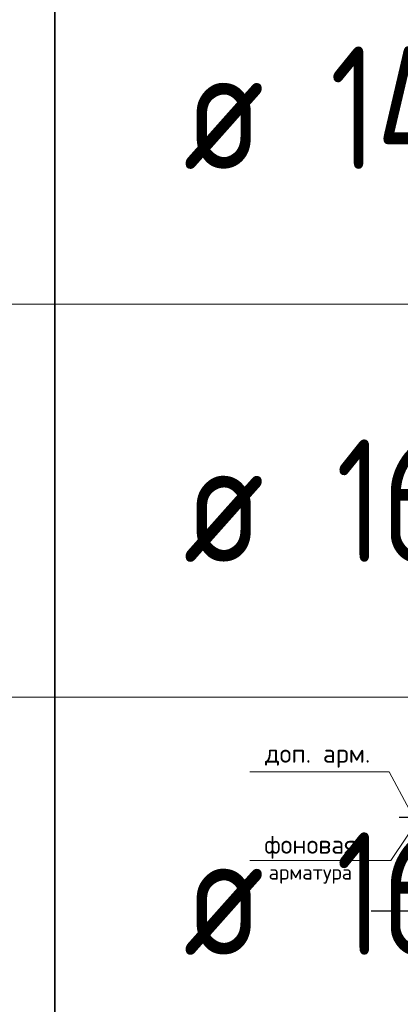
# Model space of a CAD drawing. Header units: metres. Extents: x -38 to 98, y -15 to 21.
# Tile 127 of 147: x 75.348 to 76.123, y 7.847 to 9.851. Entities that reach past the tile are written whole.
import ezdxf

# ---------------------------------------------------------------- set-up
doc = ezdxf.new("R2010")
doc.units = ezdxf.units.M
doc.linetypes.add('______2', pattern=[0.0405, 0.03, -0.0105])
doc.layers.add('XR$4$Текст_ примечание', color=7, linetype='Continuous', lineweight=13)
doc.styles.add('ISOCPEUR', font='txt')

msp = doc.modelspace()

# ---------------------------------------------------------------- linework, layer by layer
at = {"color": 8, "linetype": '______2', "lineweight": -3, "true_color": 0x737373, "transparency": 33554687}
for p, q in [((76.121, 8.2272), (77.117, 8.2272)), ((76.121, 8.2272), (77.117, 8.2272)), ((76.064, 8.0367), (77.117, 8.0367)), ((76.064, 8.0367), (77.117, 8.0367))]:
    msp.add_line(p, q, dxfattribs=at)
at = {"color": 7, "linetype": 'Continuous', "lineweight": 13, "transparency": 33554687}
for points in [[(75.8169, 8.3196), (76.1005, 8.3196), (76.142, 8.2422)], [(75.8169, 8.3196), (76.1005, 8.3196), (76.142, 8.2422)], [(75.8169, 8.1392), (76.1039, 8.1392), (76.169, 8.2362)], [(75.8169, 8.1392), (76.1039, 8.1392), (76.169, 8.2362)]]:
    msp.add_lwpolyline(points, dxfattribs=at)
at = {"layer": 'XR$4$Текст_ примечание', "color": 7, "linetype": 'Continuous', "lineweight": 35, "transparency": 33554687}
for p, q in [((75.4198, 10.0717), (75.4198, 9.2717)), ((75.4198, 9.2717), (75.4198, 8.4717)), ((75.4198, 8.4717), (75.4198, 7.6717))]:
    msp.add_line(p, q, dxfattribs=at)
at = {"layer": 'XR$4$Текст_ примечание', "color": 7, "linetype": 'Continuous', "lineweight": 13, "transparency": 33554687}
for p, q in [((86.4198, 9.2717), (67.9198, 9.2717)), ((86.4198, 8.4717), (67.9198, 8.4717))]:
    msp.add_line(p, q, dxfattribs=at)

# ---------------------------------------------------------------- texts
at = {"color": 7, "linetype": 'Continuous', "lineweight": 13, "transparency": 33554687, "insert": (75.9549, 8.3521), "char_height": 0.0375, "width": 0.228103, "attachment_point": 5, "style": 'ISOCPEUR'}
msp.add_mtext('\\A1;{\\fISOCPEUR|i0|b0;\\H0.037500;\\W1.000000;\\C7;доп. арм.}\\P', dxfattribs=at)
msp.add_mtext('\\A1;{\\fISOCPEUR|i0|b0;\\H0.037500;\\W1.000000;\\C7;доп. арм.}\\P', dxfattribs=at)
at = {"color": 7, "linetype": 'Continuous', "lineweight": 13, "transparency": 33554687, "insert": (75.9399, 8.1906), "char_height": 0.0375, "width": 0.223781, "attachment_point": 2, "line_spacing_factor": 0.963855}
msp.add_mtext('\\A1;{\\fISOCPEUR|i0|b0;\\H0.037500;\\W1.000000;\\C7;фоновая}\\P{\\fISOCPEUR|i0|b0;\\H0.030000;\\W1.000000;\\C7;арматура}\\P', dxfattribs=at)
msp.add_mtext('\\A1;{\\fISOCPEUR|i0|b0;\\H0.037500;\\W1.000000;\\C7;фоновая}\\P{\\fISOCPEUR|i0|b0;\\H0.030000;\\W1.000000;\\C7;арматура}\\P', dxfattribs=at)
at = {"layer": 'XR$4$Текст_ примечание', "color": 7, "linetype": 'Continuous', "lineweight": 35, "transparency": 33554687, "char_height": 0.25, "attachment_point": 7, "style": 'ISOCPEUR'}
for s, insert, width in [('\\W0.76;14', (75.98, 9.5467), 0.420468), ('\\W0.82;ø', (75.6817, 9.5467), 0.327205), ('\\W0.75;16', (75.9925, 8.7467), 0.393567), ('\\W0.82;ø', (75.6817, 8.7467), 0.327205), ('\\W0.75;16', (75.9925, 7.9467), 0.393567), ('\\W0.82;ø', (75.6817, 7.9467), 0.327205)]:
    msp.add_mtext(s, dxfattribs=dict(at, insert=insert, width=width))

doc.saveas('drawing.dxf')
